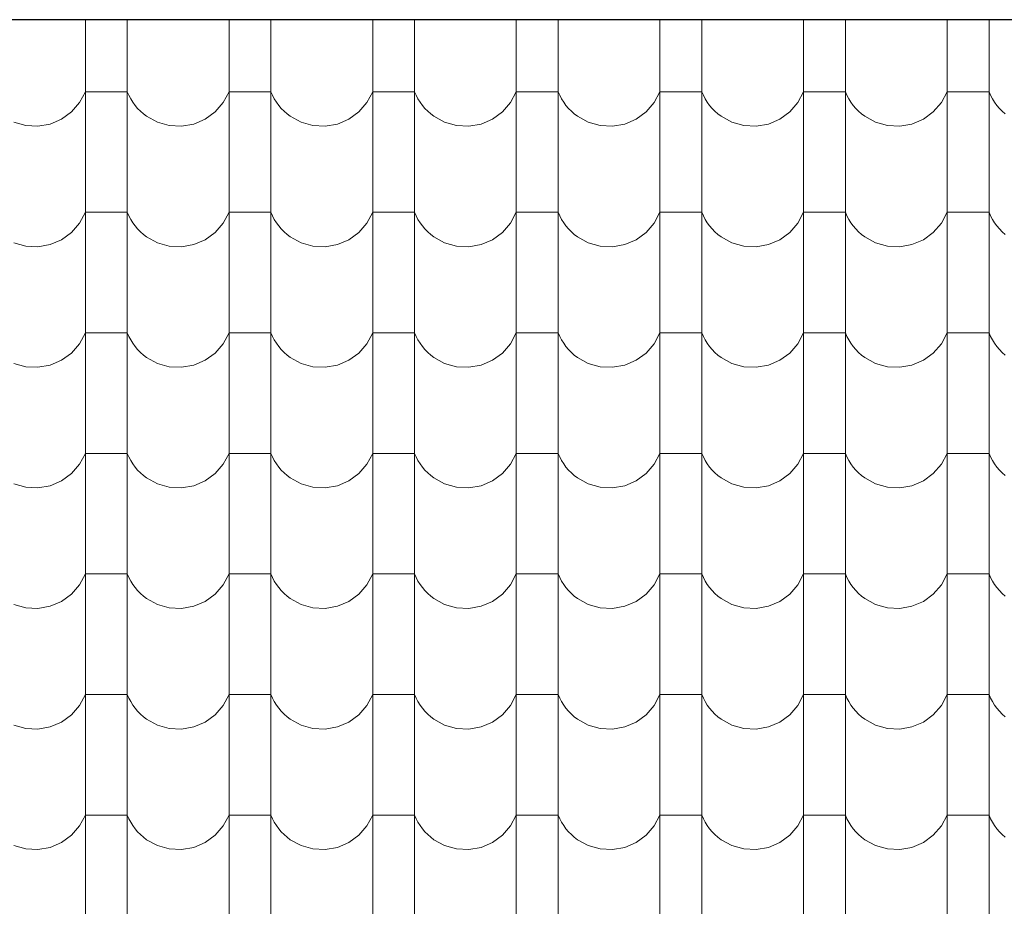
# Model space of a CAD drawing. Header units: millimetres. Extents: x -29624 to 9939, y -6894 to 6495.
# Tile 117 of 243: x -7273 to -7047, y -3385 to -3181. Entities that reach past the tile are written whole.
import ezdxf

# ---------------------------------------------------------------- set-up
doc = ezdxf.new("R2010")
doc.units = ezdxf.units.MM
doc.header["$MEASUREMENT"] = 0
doc.layers.add('810-G Ogólne', color=7, linetype='Continuous')
doc.layers.add('990-D Import IFC', color=7, linetype='Continuous')

# ---------------------------------------------------------------- blocks, each defined once
blk = doc.blocks.new('*X1822', base_point=(515069.4, 47309.9))
at = {"layer": '990-D Import IFC', "color": 251, "linetype": 'Continuous', "lineweight": 13, "true_color": 0x6a6a6a}
for p, q in [((528221.4, -15788.8), (528221.4, -15846.1)), ((528317.5, -15788.8), (528317.5, -15846.1)), ((528551.4, -15788.8), (528551.4, -15846.1)), ((528647.5, -15788.8), (528647.5, -15846.1)), ((528881.4, -15788.8), (528881.4, -15846.1)), ((528977.5, -15788.8), (528977.5, -15846.1)), ((529211.4, -15788.8), (529211.4, -15846.1)), ((529307.5, -15788.8), (529307.5, -15846.1)), ((529541.4, -15788.8), (529541.4, -15846.1)), ((529637.5, -15788.8), (529637.5, -15846.1)), ((529871.4, -15788.8), (529871.4, -15846.1)), ((529967.5, -15788.8), (529967.5, -15846.1)), ((530201.4, -15788.8), (530201.4, -15846.1)), ((530297.5, -15788.8), (530297.5, -15846.1)), ((528221.4, -15846.1), (528221.4, -16123.1)), ((528317.5, -15846.1), (528317.5, -16123.1)), ((528551.4, -15846.1), (528551.4, -16123.1)), ((528647.5, -15846.1), (528647.5, -16123.1)), ((528881.4, -15846.1), (528881.4, -16123.1)), ((528977.5, -15846.1), (528977.5, -16123.1)), ((529211.4, -15846.1), (529211.4, -16123.1)), ((529307.5, -15846.1), (529307.5, -16123.1)), ((529541.4, -15846.1), (529541.4, -16123.1)), ((529637.5, -15846.1), (529637.5, -16123.1)), ((529871.4, -15846.1), (529871.4, -16123.1)), ((529967.5, -15846.1), (529967.5, -16123.1)), ((530201.4, -15846.1), (530201.4, -16123.1)), ((530297.5, -15846.1), (530297.5, -16123.1)), ((528208.1, -15979.2), (528221.4, -15954.2)), ((528269.4, -15954.2), (528221.4, -15954.2)), ((528317.5, -15954.2), (528269.4, -15954.2)), ((528317.5, -15954.2), (528321.1, -15962.5)), ((528321.1, -15962.5), (528325.4, -15970.6)), ((528325.4, -15970.6), (528330.2, -15978.3)), ((528538.1, -15979.2), (528551.4, -15954.2)), ((528599.4, -15954.2), (528551.4, -15954.2)), ((528647.5, -15954.2), (528599.4, -15954.2)), ((528647.5, -15954.2), (528651.1, -15962.5)), ((528651.1, -15962.5), (528655.4, -15970.6)), ((528655.4, -15970.6), (528660.2, -15978.3)), ((528868.1, -15979.2), (528881.4, -15954.2)), ((528929.4, -15954.2), (528881.4, -15954.2)), ((528977.5, -15954.2), (528929.4, -15954.2)), ((528977.5, -15954.2), (528981.1, -15962.5)), ((528981.1, -15962.5), (528985.4, -15970.6)), ((528985.4, -15970.6), (528990.2, -15978.3)), ((529198.1, -15979.2), (529211.4, -15954.2)), ((529259.4, -15954.2), (529211.4, -15954.2)), ((529307.5, -15954.2), (529259.4, -15954.2)), ((529307.5, -15954.2), (529311.1, -15962.5)), ((529311.1, -15962.5), (529315.4, -15970.6)), ((529315.4, -15970.6), (529320.2, -15978.3)), ((529528.1, -15979.2), (529541.4, -15954.2)), ((529589.4, -15954.2), (529541.4, -15954.2)), ((529637.5, -15954.2), (529589.4, -15954.2)), ((529637.5, -15954.2), (529641.1, -15962.5)), ((529641.1, -15962.5), (529645.4, -15970.6)), ((529645.4, -15970.6), (529650.2, -15978.3)), ((529858.1, -15979.2), (529871.4, -15954.2)), ((529919.4, -15954.2), (529871.4, -15954.2)), ((529967.5, -15954.2), (529919.4, -15954.2)), ((529967.5, -15954.2), (529971.1, -15962.5)), ((529971.1, -15962.5), (529975.4, -15970.6)), ((529975.4, -15970.6), (529980.2, -15978.3)), ((530188.1, -15979.2), (530201.4, -15954.2)), ((530249.4, -15954.2), (530201.4, -15954.2)), ((530297.5, -15954.2), (530249.4, -15954.2)), ((530297.5, -15954.2), (530301.1, -15962.5)), ((530301.1, -15962.5), (530305.4, -15970.6)), ((530305.4, -15970.6), (530310.2, -15978.3)), ((528189.4, -16000.7), (528208.1, -15979.2)), ((528330.2, -15978.3), (528335.5, -15985.7)), ((528335.5, -15985.7), (528341.4, -15992.6)), ((528341.4, -15992.6), (528347.8, -15999.1)), ((528519.4, -16000.7), (528538.1, -15979.2)), ((528660.2, -15978.3), (528665.5, -15985.7)), ((528665.5, -15985.7), (528671.4, -15992.6)), ((528671.4, -15992.6), (528677.8, -15999.1)), ((528849.4, -16000.7), (528868.1, -15979.2)), ((528990.2, -15978.3), (528995.5, -15985.7)), ((528995.5, -15985.7), (529001.4, -15992.6)), ((529001.4, -15992.6), (529007.8, -15999.1)), ((529179.4, -16000.7), (529198.1, -15979.2)), ((529320.2, -15978.3), (529325.5, -15985.7)), ((529325.5, -15985.7), (529331.4, -15992.6)), ((529331.4, -15992.6), (529337.8, -15999.1)), ((529509.4, -16000.7), (529528.1, -15979.2)), ((529650.2, -15978.3), (529655.5, -15985.7)), ((529655.5, -15985.7), (529661.4, -15992.6)), ((529661.4, -15992.6), (529667.8, -15999.1)), ((529839.4, -16000.7), (529858.1, -15979.2)), ((529980.2, -15978.3), (529985.5, -15985.7)), ((529985.5, -15985.7), (529991.4, -15992.6)), ((529991.4, -15992.6), (529997.8, -15999.1)), ((530169.4, -16000.7), (530188.1, -15979.2)), ((530310.2, -15978.3), (530315.5, -15985.7)), ((530315.5, -15985.7), (530321.4, -15992.6)), ((530321.4, -15992.6), (530327.8, -15999.1)), ((528166.5, -16017.4), (528189.4, -16000.7)), ((528347.8, -15999.1), (528354.6, -16005.2)), ((528354.6, -16005.2), (528361.9, -16010.7)), ((528361.9, -16010.7), (528386.7, -16024.4)), ((528496.5, -16017.4), (528519.4, -16000.7)), ((528677.8, -15999.1), (528684.6, -16005.2)), ((528684.6, -16005.2), (528691.9, -16010.7)), ((528691.9, -16010.7), (528716.7, -16024.4)), ((528826.5, -16017.4), (528849.4, -16000.7)), ((529007.8, -15999.1), (529014.6, -16005.2)), ((529014.6, -16005.2), (529021.9, -16010.7)), ((529021.9, -16010.7), (529046.7, -16024.4)), ((529156.5, -16017.4), (529179.4, -16000.7)), ((529337.8, -15999.1), (529344.6, -16005.2)), ((529344.6, -16005.2), (529351.9, -16010.7)), ((529351.9, -16010.7), (529376.7, -16024.4)), ((529486.5, -16017.4), (529509.4, -16000.7)), ((529667.8, -15999.1), (529674.6, -16005.2)), ((529674.6, -16005.2), (529681.9, -16010.7)), ((529681.9, -16010.7), (529706.7, -16024.4)), ((529816.5, -16017.4), (529839.4, -16000.7)), ((529997.8, -15999.1), (530004.6, -16005.2)), ((530004.6, -16005.2), (530011.9, -16010.7)), ((530011.9, -16010.7), (530036.7, -16024.4)), ((530146.5, -16017.4), (530169.4, -16000.7)), ((530327.8, -15999.1), (530334.6, -16005.2)), ((528056.7, -16024.4), (528084.1, -16032.1)), ((528084.1, -16032.1), (528112.4, -16033.5)), ((528112.4, -16033.5), (528140.4, -16028.5)), ((528140.4, -16028.5), (528166.5, -16017.4)), ((528386.7, -16024.4), (528414.1, -16032.1)), ((528414.1, -16032.1), (528442.4, -16033.5)), ((528442.4, -16033.5), (528470.4, -16028.5)), ((528470.4, -16028.5), (528496.5, -16017.4)), ((528716.7, -16024.4), (528744.1, -16032.1)), ((528744.1, -16032.1), (528772.4, -16033.5)), ((528772.4, -16033.5), (528800.4, -16028.5)), ((528800.4, -16028.5), (528826.5, -16017.4)), ((529046.7, -16024.4), (529074.1, -16032.1)), ((529074.1, -16032.1), (529102.4, -16033.5)), ((529102.4, -16033.5), (529130.4, -16028.5)), ((529130.4, -16028.5), (529156.5, -16017.4)), ((529376.7, -16024.4), (529404.1, -16032.1)), ((529404.1, -16032.1), (529432.4, -16033.5)), ((529432.4, -16033.5), (529460.4, -16028.5)), ((529460.4, -16028.5), (529486.5, -16017.4)), ((529706.7, -16024.4), (529734.1, -16032.1)), ((529734.1, -16032.1), (529762.4, -16033.5)), ((529762.4, -16033.5), (529790.4, -16028.5)), ((529790.4, -16028.5), (529816.5, -16017.4)), ((530036.7, -16024.4), (530064.1, -16032.1)), ((530064.1, -16032.1), (530092.4, -16033.5)), ((530092.4, -16033.5), (530120.4, -16028.5)), ((530120.4, -16028.5), (530146.5, -16017.4)), ((528221.4, -16123.1), (528221.4, -16400.1)), ((528317.5, -16123.1), (528317.5, -16400.1)), ((528551.4, -16123.1), (528551.4, -16400.1)), ((528647.5, -16123.1), (528647.5, -16400.1)), ((528881.4, -16123.1), (528881.4, -16400.1)), ((528977.5, -16123.1), (528977.5, -16400.1)), ((529211.4, -16123.1), (529211.4, -16400.1)), ((529307.5, -16123.1), (529307.5, -16400.1)), ((529541.4, -16123.1), (529541.4, -16400.1)), ((529637.5, -16123.1), (529637.5, -16400.1)), ((529871.4, -16123.1), (529871.4, -16400.1)), ((529967.5, -16123.1), (529967.5, -16400.1)), ((530201.4, -16123.1), (530201.4, -16400.1)), ((530297.5, -16123.1), (530297.5, -16400.1)), ((528208.1, -16256.2), (528221.4, -16231.2)), ((528269.4, -16231.2), (528221.4, -16231.2)), ((528317.5, -16231.2), (528269.4, -16231.2)), ((528317.5, -16231.2), (528321.1, -16239.5)), ((528321.1, -16239.5), (528325.4, -16247.6)), ((528538.1, -16256.2), (528551.4, -16231.2)), ((528599.4, -16231.2), (528551.4, -16231.2)), ((528647.5, -16231.2), (528599.4, -16231.2)), ((528647.5, -16231.2), (528651.1, -16239.5)), ((528651.1, -16239.5), (528655.4, -16247.6)), ((528868.1, -16256.2), (528881.4, -16231.2)), ((528929.4, -16231.2), (528881.4, -16231.2)), ((528977.5, -16231.2), (528929.4, -16231.2)), ((528977.5, -16231.2), (528981.1, -16239.5)), ((528981.1, -16239.5), (528985.4, -16247.6)), ((529198.1, -16256.2), (529211.4, -16231.2)), ((529259.4, -16231.2), (529211.4, -16231.2)), ((529307.5, -16231.2), (529259.4, -16231.2)), ((529307.5, -16231.2), (529311.1, -16239.5)), ((529311.1, -16239.5), (529315.4, -16247.6)), ((529528.1, -16256.2), (529541.4, -16231.2)), ((529589.4, -16231.2), (529541.4, -16231.2)), ((529637.5, -16231.2), (529589.4, -16231.2)), ((529637.5, -16231.2), (529641.1, -16239.5)), ((529641.1, -16239.5), (529645.4, -16247.6)), ((529858.1, -16256.2), (529871.4, -16231.2)), ((529919.4, -16231.2), (529871.4, -16231.2)), ((529967.5, -16231.2), (529919.4, -16231.2)), ((529967.5, -16231.2), (529971.1, -16239.5)), ((529971.1, -16239.5), (529975.4, -16247.6)), ((530188.1, -16256.2), (530201.4, -16231.2)), ((530249.4, -16231.2), (530201.4, -16231.2)), ((530297.5, -16231.2), (530249.4, -16231.2)), ((530297.5, -16231.2), (530301.1, -16239.5)), ((530301.1, -16239.5), (530305.4, -16247.6)), ((528189.4, -16277.7), (528208.1, -16256.2)), ((528325.4, -16247.6), (528330.2, -16255.3)), ((528330.2, -16255.3), (528335.5, -16262.7)), ((528335.5, -16262.7), (528341.4, -16269.6)), ((528519.4, -16277.7), (528538.1, -16256.2)), ((528655.4, -16247.6), (528660.2, -16255.3)), ((528660.2, -16255.3), (528665.5, -16262.7)), ((528665.5, -16262.7), (528671.4, -16269.6)), ((528849.4, -16277.7), (528868.1, -16256.2)), ((528985.4, -16247.6), (528990.2, -16255.3)), ((528990.2, -16255.3), (528995.5, -16262.7)), ((528995.5, -16262.7), (529001.4, -16269.6)), ((529179.4, -16277.7), (529198.1, -16256.2)), ((529315.4, -16247.6), (529320.2, -16255.3)), ((529320.2, -16255.3), (529325.5, -16262.7)), ((529325.5, -16262.7), (529331.4, -16269.6)), ((529509.4, -16277.7), (529528.1, -16256.2)), ((529645.4, -16247.6), (529650.2, -16255.3)), ((529650.2, -16255.3), (529655.5, -16262.7)), ((529655.5, -16262.7), (529661.4, -16269.6)), ((529839.4, -16277.7), (529858.1, -16256.2)), ((529975.4, -16247.6), (529980.2, -16255.3)), ((529980.2, -16255.3), (529985.5, -16262.7)), ((529985.5, -16262.7), (529991.4, -16269.6)), ((530169.4, -16277.7), (530188.1, -16256.2)), ((530305.4, -16247.6), (530310.2, -16255.3)), ((530310.2, -16255.3), (530315.5, -16262.7)), ((530315.5, -16262.7), (530321.4, -16269.6)), ((528166.5, -16294.4), (528189.4, -16277.7)), ((528341.4, -16269.6), (528347.8, -16276.1)), ((528347.8, -16276.1), (528354.6, -16282.2)), ((528354.6, -16282.2), (528361.9, -16287.7)), ((528496.5, -16294.4), (528519.4, -16277.7)), ((528671.4, -16269.6), (528677.8, -16276.1)), ((528677.8, -16276.1), (528684.6, -16282.2)), ((528684.6, -16282.2), (528691.9, -16287.7)), ((528826.5, -16294.4), (528849.4, -16277.7)), ((529001.4, -16269.6), (529007.8, -16276.1)), ((529007.8, -16276.1), (529014.6, -16282.2)), ((529014.6, -16282.2), (529021.9, -16287.7)), ((529156.5, -16294.4), (529179.4, -16277.7)), ((529331.4, -16269.6), (529337.8, -16276.1)), ((529337.8, -16276.1), (529344.6, -16282.2)), ((529344.6, -16282.2), (529351.9, -16287.7)), ((529486.5, -16294.4), (529509.4, -16277.7)), ((529661.4, -16269.6), (529667.8, -16276.1)), ((529667.8, -16276.1), (529674.6, -16282.2)), ((529674.6, -16282.2), (529681.9, -16287.7)), ((529816.5, -16294.4), (529839.4, -16277.7)), ((529991.4, -16269.6), (529997.8, -16276.1)), ((529997.8, -16276.1), (530004.6, -16282.2)), ((530004.6, -16282.2), (530011.9, -16287.7)), ((530146.5, -16294.4), (530169.4, -16277.7)), ((530321.4, -16269.6), (530327.8, -16276.1)), ((530327.8, -16276.1), (530334.6, -16282.2)), ((528056.7, -16301.4), (528084.1, -16309.1)), ((528084.1, -16309.1), (528112.4, -16310.5)), ((528112.4, -16310.5), (528140.4, -16305.5)), ((528140.4, -16305.5), (528166.5, -16294.4)), ((528361.9, -16287.7), (528386.7, -16301.4)), ((528386.7, -16301.4), (528414.1, -16309.1)), ((528414.1, -16309.1), (528442.4, -16310.5)), ((528442.4, -16310.5), (528470.4, -16305.5)), ((528470.4, -16305.5), (528496.5, -16294.4)), ((528691.9, -16287.7), (528716.7, -16301.4)), ((528716.7, -16301.4), (528744.1, -16309.1)), ((528744.1, -16309.1), (528772.4, -16310.5)), ((528772.4, -16310.5), (528800.4, -16305.5)), ((528800.4, -16305.5), (528826.5, -16294.4)), ((529021.9, -16287.7), (529046.7, -16301.4)), ((529046.7, -16301.4), (529074.1, -16309.1)), ((529074.1, -16309.1), (529102.4, -16310.5)), ((529102.4, -16310.5), (529130.4, -16305.5)), ((529130.4, -16305.5), (529156.5, -16294.4)), ((529351.9, -16287.7), (529376.7, -16301.4)), ((529376.7, -16301.4), (529404.1, -16309.1)), ((529404.1, -16309.1), (529432.4, -16310.5)), ((529432.4, -16310.5), (529460.4, -16305.5)), ((529460.4, -16305.5), (529486.5, -16294.4)), ((529681.9, -16287.7), (529706.7, -16301.4)), ((529706.7, -16301.4), (529734.1, -16309.1)), ((529734.1, -16309.1), (529762.4, -16310.5)), ((529762.4, -16310.5), (529790.4, -16305.5)), ((529790.4, -16305.5), (529816.5, -16294.4)), ((530011.9, -16287.7), (530036.7, -16301.4)), ((530036.7, -16301.4), (530064.1, -16309.1)), ((530064.1, -16309.1), (530092.4, -16310.5)), ((530092.4, -16310.5), (530120.4, -16305.5)), ((530120.4, -16305.5), (530146.5, -16294.4)), ((528221.4, -16400.1), (528221.4, -16677.1)), ((528317.5, -16400.1), (528317.5, -16677.1)), ((528551.4, -16400.1), (528551.4, -16677.1)), ((528647.5, -16400.1), (528647.5, -16677.1)), ((528881.4, -16400.1), (528881.4, -16677.1)), ((528977.5, -16400.1), (528977.5, -16677.1)), ((529211.4, -16400.1), (529211.4, -16677.1)), ((529307.5, -16400.1), (529307.5, -16677.1)), ((529541.4, -16400.1), (529541.4, -16677.1)), ((529637.5, -16400.1), (529637.5, -16677.1)), ((529871.4, -16400.1), (529871.4, -16677.1)), ((529967.5, -16400.1), (529967.5, -16677.1)), ((530201.4, -16400.1), (530201.4, -16677.1)), ((530297.5, -16400.1), (530297.5, -16677.1)), ((528208.1, -16533.2), (528221.4, -16508.2)), ((528269.4, -16508.2), (528221.4, -16508.2)), ((528317.5, -16508.2), (528269.4, -16508.2)), ((528317.5, -16508.2), (528321.1, -16516.5)), ((528538.1, -16533.2), (528551.4, -16508.2)), ((528599.4, -16508.2), (528551.4, -16508.2)), ((528647.5, -16508.2), (528599.4, -16508.2)), ((528647.5, -16508.2), (528651.1, -16516.5)), ((528868.1, -16533.2), (528881.4, -16508.2)), ((528929.4, -16508.2), (528881.4, -16508.2)), ((528977.5, -16508.2), (528929.4, -16508.2)), ((528977.5, -16508.2), (528981.1, -16516.5)), ((529198.1, -16533.2), (529211.4, -16508.2)), ((529259.4, -16508.2), (529211.4, -16508.2)), ((529307.5, -16508.2), (529259.4, -16508.2)), ((529307.5, -16508.2), (529311.1, -16516.5)), ((529528.1, -16533.2), (529541.4, -16508.2)), ((529589.4, -16508.2), (529541.4, -16508.2)), ((529637.5, -16508.2), (529589.4, -16508.2)), ((529637.5, -16508.2), (529641.1, -16516.5)), ((529858.1, -16533.2), (529871.4, -16508.2)), ((529919.4, -16508.2), (529871.4, -16508.2)), ((529967.5, -16508.2), (529919.4, -16508.2)), ((529967.5, -16508.2), (529971.1, -16516.5)), ((530188.1, -16533.2), (530201.4, -16508.2)), ((530249.4, -16508.2), (530201.4, -16508.2)), ((530297.5, -16508.2), (530249.4, -16508.2)), ((530297.5, -16508.2), (530301.1, -16516.5)), ((528189.4, -16554.7), (528208.1, -16533.2)), ((528321.1, -16516.5), (528325.4, -16524.6)), ((528325.4, -16524.6), (528330.2, -16532.3)), ((528330.2, -16532.3), (528335.5, -16539.7)), ((528519.4, -16554.7), (528538.1, -16533.2)), ((528651.1, -16516.5), (528655.4, -16524.6)), ((528655.4, -16524.6), (528660.2, -16532.3)), ((528660.2, -16532.3), (528665.5, -16539.7)), ((528849.4, -16554.7), (528868.1, -16533.2)), ((528981.1, -16516.5), (528985.4, -16524.6)), ((528985.4, -16524.6), (528990.2, -16532.3)), ((528990.2, -16532.3), (528995.5, -16539.7)), ((529179.4, -16554.7), (529198.1, -16533.2)), ((529311.1, -16516.5), (529315.4, -16524.6)), ((529315.4, -16524.6), (529320.2, -16532.3)), ((529320.2, -16532.3), (529325.5, -16539.7)), ((529509.4, -16554.7), (529528.1, -16533.2)), ((529641.1, -16516.5), (529645.4, -16524.6)), ((529645.4, -16524.6), (529650.2, -16532.3)), ((529650.2, -16532.3), (529655.5, -16539.7)), ((529839.4, -16554.7), (529858.1, -16533.2)), ((529971.1, -16516.5), (529975.4, -16524.6)), ((529975.4, -16524.6), (529980.2, -16532.3)), ((529980.2, -16532.3), (529985.5, -16539.7)), ((530169.4, -16554.7), (530188.1, -16533.2)), ((530301.1, -16516.5), (530305.4, -16524.6)), ((530305.4, -16524.6), (530310.2, -16532.3)), ((530310.2, -16532.3), (530315.5, -16539.7)), ((528166.5, -16571.4), (528189.4, -16554.7)), ((528335.5, -16539.7), (528341.4, -16546.6)), ((528341.4, -16546.6), (528347.8, -16553.1)), ((528347.8, -16553.1), (528354.6, -16559.2)), ((528496.5, -16571.4), (528519.4, -16554.7)), ((528665.5, -16539.7), (528671.4, -16546.6)), ((528671.4, -16546.6), (528677.8, -16553.1)), ((528677.8, -16553.1), (528684.6, -16559.2)), ((528826.5, -16571.4), (528849.4, -16554.7)), ((528995.5, -16539.7), (529001.4, -16546.6)), ((529001.4, -16546.6), (529007.8, -16553.1)), ((529007.8, -16553.1), (529014.6, -16559.2)), ((529156.5, -16571.4), (529179.4, -16554.7)), ((529325.5, -16539.7), (529331.4, -16546.6)), ((529331.4, -16546.6), (529337.8, -16553.1)), ((529337.8, -16553.1), (529344.6, -16559.2)), ((529486.5, -16571.4), (529509.4, -16554.7)), ((529655.5, -16539.7), (529661.4, -16546.6)), ((529661.4, -16546.6), (529667.8, -16553.1)), ((529667.8, -16553.1), (529674.6, -16559.2)), ((529816.5, -16571.4), (529839.4, -16554.7)), ((529985.5, -16539.7), (529991.4, -16546.6)), ((529991.4, -16546.6), (529997.8, -16553.1)), ((529997.8, -16553.1), (530004.6, -16559.2)), ((530146.5, -16571.4), (530169.4, -16554.7)), ((530315.5, -16539.7), (530321.4, -16546.6)), ((530321.4, -16546.6), (530327.8, -16553.1)), ((530327.8, -16553.1), (530334.6, -16559.2)), ((528056.7, -16578.4), (528084.1, -16586.1)), ((528140.4, -16582.5), (528166.5, -16571.4)), ((528354.6, -16559.2), (528361.9, -16564.7)), ((528361.9, -16564.7), (528386.7, -16578.4)), ((528386.7, -16578.4), (528414.1, -16586.1)), ((528470.4, -16582.5), (528496.5, -16571.4)), ((528684.6, -16559.2), (528691.9, -16564.7)), ((528691.9, -16564.7), (528716.7, -16578.4)), ((528716.7, -16578.4), (528744.1, -16586.1)), ((528800.4, -16582.5), (528826.5, -16571.4)), ((529014.6, -16559.2), (529021.9, -16564.7)), ((529021.9, -16564.7), (529046.7, -16578.4)), ((529046.7, -16578.4), (529074.1, -16586.1)), ((529130.4, -16582.5), (529156.5, -16571.4)), ((529344.6, -16559.2), (529351.9, -16564.7)), ((529351.9, -16564.7), (529376.7, -16578.4)), ((529376.7, -16578.4), (529404.1, -16586.1)), ((529460.4, -16582.5), (529486.5, -16571.4)), ((529674.6, -16559.2), (529681.9, -16564.7)), ((529681.9, -16564.7), (529706.7, -16578.4)), ((529706.7, -16578.4), (529734.1, -16586.1)), ((529790.4, -16582.5), (529816.5, -16571.4)), ((530004.6, -16559.2), (530011.9, -16564.7)), ((530011.9, -16564.7), (530036.7, -16578.4)), ((530036.7, -16578.4), (530064.1, -16586.1)), ((530120.4, -16582.5), (530146.5, -16571.4)), ((528084.1, -16586.1), (528112.4, -16587.5)), ((528112.4, -16587.5), (528140.4, -16582.5)), ((528414.1, -16586.1), (528442.4, -16587.5)), ((528442.4, -16587.5), (528470.4, -16582.5)), ((528744.1, -16586.1), (528772.4, -16587.5)), ((528772.4, -16587.5), (528800.4, -16582.5)), ((529074.1, -16586.1), (529102.4, -16587.5)), ((529102.4, -16587.5), (529130.4, -16582.5)), ((529404.1, -16586.1), (529432.4, -16587.5)), ((529432.4, -16587.5), (529460.4, -16582.5)), ((529734.1, -16586.1), (529762.4, -16587.5)), ((529762.4, -16587.5), (529790.4, -16582.5)), ((530064.1, -16586.1), (530092.4, -16587.5)), ((530092.4, -16587.5), (530120.4, -16582.5)), ((528221.4, -16677.1), (528221.4, -16954.1)), ((528317.5, -16677.1), (528317.5, -16954.1)), ((528551.4, -16677.1), (528551.4, -16954.1)), ((528647.5, -16677.1), (528647.5, -16954.1)), ((528881.4, -16677.1), (528881.4, -16954.1)), ((528977.5, -16677.1), (528977.5, -16954.1)), ((529211.4, -16677.1), (529211.4, -16954.1)), ((529307.5, -16677.1), (529307.5, -16954.1)), ((529541.4, -16677.1), (529541.4, -16954.1)), ((529637.5, -16677.1), (529637.5, -16954.1)), ((529871.4, -16677.1), (529871.4, -16954.1)), ((529967.5, -16677.1), (529967.5, -16954.1)), ((530201.4, -16677.1), (530201.4, -16954.1)), ((530297.5, -16677.1), (530297.5, -16954.1)), ((528208.1, -16810.2), (528221.4, -16785.2)), ((528269.4, -16785.2), (528221.4, -16785.2)), ((528317.5, -16785.2), (528269.4, -16785.2)), ((528317.5, -16785.2), (528321.1, -16793.5)), ((528538.1, -16810.2), (528551.4, -16785.2)), ((528599.4, -16785.2), (528551.4, -16785.2)), ((528647.5, -16785.2), (528599.4, -16785.2)), ((528647.5, -16785.2), (528651.1, -16793.5)), ((528868.1, -16810.2), (528881.4, -16785.2)), ((528929.4, -16785.2), (528881.4, -16785.2)), ((528977.5, -16785.2), (528929.4, -16785.2)), ((528977.5, -16785.2), (528981.1, -16793.5)), ((529198.1, -16810.2), (529211.4, -16785.2)), ((529259.4, -16785.2), (529211.4, -16785.2)), ((529307.5, -16785.2), (529259.4, -16785.2)), ((529307.5, -16785.2), (529311.1, -16793.5)), ((529528.1, -16810.2), (529541.4, -16785.2)), ((529589.4, -16785.2), (529541.4, -16785.2)), ((529637.5, -16785.2), (529589.4, -16785.2)), ((529637.5, -16785.2), (529641.1, -16793.5)), ((529858.1, -16810.2), (529871.4, -16785.2)), ((529919.4, -16785.2), (529871.4, -16785.2)), ((529967.5, -16785.2), (529919.4, -16785.2)), ((529967.5, -16785.2), (529971.1, -16793.5)), ((530188.1, -16810.2), (530201.4, -16785.2)), ((530249.4, -16785.2), (530201.4, -16785.2)), ((530297.5, -16785.2), (530249.4, -16785.2)), ((530297.5, -16785.2), (530301.1, -16793.5)), ((528321.1, -16793.5), (528325.4, -16801.6)), ((528325.4, -16801.6), (528330.2, -16809.3)), ((528651.1, -16793.5), (528655.4, -16801.6)), ((528655.4, -16801.6), (528660.2, -16809.3)), ((528981.1, -16793.5), (528985.4, -16801.6)), ((528985.4, -16801.6), (528990.2, -16809.3)), ((529311.1, -16793.5), (529315.4, -16801.6)), ((529315.4, -16801.6), (529320.2, -16809.3)), ((529641.1, -16793.5), (529645.4, -16801.6)), ((529645.4, -16801.6), (529650.2, -16809.3)), ((529971.1, -16793.5), (529975.4, -16801.6)), ((529975.4, -16801.6), (529980.2, -16809.3)), ((530301.1, -16793.5), (530305.4, -16801.6)), ((530305.4, -16801.6), (530310.2, -16809.3)), ((528189.4, -16831.7), (528208.1, -16810.2)), ((528330.2, -16809.3), (528335.5, -16816.7)), ((528335.5, -16816.7), (528341.4, -16823.6)), ((528341.4, -16823.6), (528347.8, -16830.1)), ((528347.8, -16830.1), (528354.6, -16836.2)), ((528519.4, -16831.7), (528538.1, -16810.2)), ((528660.2, -16809.3), (528665.5, -16816.7)), ((528665.5, -16816.7), (528671.4, -16823.6)), ((528671.4, -16823.6), (528677.8, -16830.1)), ((528677.8, -16830.1), (528684.6, -16836.2)), ((528849.4, -16831.7), (528868.1, -16810.2)), ((528990.2, -16809.3), (528995.5, -16816.7)), ((528995.5, -16816.7), (529001.4, -16823.6)), ((529001.4, -16823.6), (529007.8, -16830.1)), ((529007.8, -16830.1), (529014.6, -16836.2)), ((529179.4, -16831.7), (529198.1, -16810.2)), ((529320.2, -16809.3), (529325.5, -16816.7)), ((529325.5, -16816.7), (529331.4, -16823.6)), ((529331.4, -16823.6), (529337.8, -16830.1)), ((529337.8, -16830.1), (529344.6, -16836.2)), ((529509.4, -16831.7), (529528.1, -16810.2)), ((529650.2, -16809.3), (529655.5, -16816.7)), ((529655.5, -16816.7), (529661.4, -16823.6)), ((529661.4, -16823.6), (529667.8, -16830.1)), ((529667.8, -16830.1), (529674.6, -16836.2)), ((529839.4, -16831.7), (529858.1, -16810.2)), ((529980.2, -16809.3), (529985.5, -16816.7)), ((529985.5, -16816.7), (529991.4, -16823.6)), ((529991.4, -16823.6), (529997.8, -16830.1)), ((529997.8, -16830.1), (530004.6, -16836.2)), ((530169.4, -16831.7), (530188.1, -16810.2)), ((530310.2, -16809.3), (530315.5, -16816.7)), ((530315.5, -16816.7), (530321.4, -16823.6)), ((530321.4, -16823.6), (530327.8, -16830.1)), ((530327.8, -16830.1), (530334.6, -16836.2)), ((528140.4, -16859.5), (528166.5, -16848.4)), ((528166.5, -16848.4), (528189.4, -16831.7)), ((528354.6, -16836.2), (528361.9, -16841.7)), ((528361.9, -16841.7), (528386.7, -16855.4)), ((528470.4, -16859.5), (528496.5, -16848.4)), ((528496.5, -16848.4), (528519.4, -16831.7)), ((528684.6, -16836.2), (528691.9, -16841.7)), ((528691.9, -16841.7), (528716.7, -16855.4)), ((528800.4, -16859.5), (528826.5, -16848.4)), ((528826.5, -16848.4), (528849.4, -16831.7)), ((529014.6, -16836.2), (529021.9, -16841.7)), ((529021.9, -16841.7), (529046.7, -16855.4)), ((529130.4, -16859.5), (529156.5, -16848.4)), ((529156.5, -16848.4), (529179.4, -16831.7)), ((529344.6, -16836.2), (529351.9, -16841.7)), ((529351.9, -16841.7), (529376.7, -16855.4)), ((529460.4, -16859.5), (529486.5, -16848.4)), ((529486.5, -16848.4), (529509.4, -16831.7)), ((529674.6, -16836.2), (529681.9, -16841.7)), ((529681.9, -16841.7), (529706.7, -16855.4)), ((529790.4, -16859.5), (529816.5, -16848.4)), ((529816.5, -16848.4), (529839.4, -16831.7)), ((530004.6, -16836.2), (530011.9, -16841.7)), ((530011.9, -16841.7), (530036.7, -16855.4)), ((530120.4, -16859.5), (530146.5, -16848.4)), ((530146.5, -16848.4), (530169.4, -16831.7)), ((528056.7, -16855.4), (528084.1, -16863.1)), ((528084.1, -16863.1), (528112.4, -16864.5)), ((528112.4, -16864.5), (528140.4, -16859.5)), ((528386.7, -16855.4), (528414.1, -16863.1)), ((528414.1, -16863.1), (528442.4, -16864.5)), ((528442.4, -16864.5), (528470.4, -16859.5)), ((528716.7, -16855.4), (528744.1, -16863.1)), ((528744.1, -16863.1), (528772.4, -16864.5)), ((528772.4, -16864.5), (528800.4, -16859.5)), ((529046.7, -16855.4), (529074.1, -16863.1)), ((529074.1, -16863.1), (529102.4, -16864.5)), ((529102.4, -16864.5), (529130.4, -16859.5)), ((529376.7, -16855.4), (529404.1, -16863.1)), ((529404.1, -16863.1), (529432.4, -16864.5)), ((529432.4, -16864.5), (529460.4, -16859.5)), ((529706.7, -16855.4), (529734.1, -16863.1)), ((529734.1, -16863.1), (529762.4, -16864.5)), ((529762.4, -16864.5), (529790.4, -16859.5)), ((530036.7, -16855.4), (530064.1, -16863.1)), ((530064.1, -16863.1), (530092.4, -16864.5)), ((530092.4, -16864.5), (530120.4, -16859.5)), ((528221.4, -16954.1), (528221.4, -17231.1)), ((528317.5, -16954.1), (528317.5, -17231.1)), ((528551.4, -16954.1), (528551.4, -17231.1)), ((528647.5, -16954.1), (528647.5, -17231.1)), ((528881.4, -16954.1), (528881.4, -17231.1)), ((528977.5, -16954.1), (528977.5, -17231.1)), ((529211.4, -16954.1), (529211.4, -17231.1)), ((529307.5, -16954.1), (529307.5, -17231.1)), ((529541.4, -16954.1), (529541.4, -17231.1)), ((529637.5, -16954.1), (529637.5, -17231.1)), ((529871.4, -16954.1), (529871.4, -17231.1)), ((529967.5, -16954.1), (529967.5, -17231.1)), ((530201.4, -16954.1), (530201.4, -17231.1)), ((530297.5, -16954.1), (530297.5, -17231.1)), ((528208.1, -17087.2), (528221.4, -17062.2)), ((528269.4, -17062.2), (528221.4, -17062.2)), ((528317.5, -17062.2), (528269.4, -17062.2)), ((528317.5, -17062.2), (528321.1, -17070.5)), ((528321.1, -17070.5), (528325.4, -17078.6)), ((528325.4, -17078.6), (528330.2, -17086.3)), ((528538.1, -17087.2), (528551.4, -17062.2)), ((528599.4, -17062.2), (528551.4, -17062.2)), ((528647.5, -17062.2), (528599.4, -17062.2)), ((528647.5, -17062.2), (528651.1, -17070.5)), ((528651.1, -17070.5), (528655.4, -17078.6)), ((528655.4, -17078.6), (528660.2, -17086.3)), ((528868.1, -17087.2), (528881.4, -17062.2)), ((528929.4, -17062.2), (528881.4, -17062.2)), ((528977.5, -17062.2), (528929.4, -17062.2)), ((528977.5, -17062.2), (528981.1, -17070.5)), ((528981.1, -17070.5), (528985.4, -17078.6)), ((528985.4, -17078.6), (528990.2, -17086.3)), ((529198.1, -17087.2), (529211.4, -17062.2)), ((529259.4, -17062.2), (529211.4, -17062.2)), ((529307.5, -17062.2), (529259.4, -17062.2)), ((529307.5, -17062.2), (529311.1, -17070.5)), ((529311.1, -17070.5), (529315.4, -17078.6)), ((529315.4, -17078.6), (529320.2, -17086.3)), ((529528.1, -17087.2), (529541.4, -17062.2)), ((529589.4, -17062.2), (529541.4, -17062.2)), ((529637.5, -17062.2), (529589.4, -17062.2)), ((529637.5, -17062.2), (529641.1, -17070.5)), ((529641.1, -17070.5), (529645.4, -17078.6)), ((529645.4, -17078.6), (529650.2, -17086.3)), ((529858.1, -17087.2), (529871.4, -17062.2)), ((529919.4, -17062.2), (529871.4, -17062.2)), ((529967.5, -17062.2), (529919.4, -17062.2)), ((529967.5, -17062.2), (529971.1, -17070.5)), ((529971.1, -17070.5), (529975.4, -17078.6)), ((529975.4, -17078.6), (529980.2, -17086.3)), ((530188.1, -17087.2), (530201.4, -17062.2)), ((530249.4, -17062.2), (530201.4, -17062.2)), ((530297.5, -17062.2), (530249.4, -17062.2)), ((530297.5, -17062.2), (530301.1, -17070.5)), ((530301.1, -17070.5), (530305.4, -17078.6)), ((530305.4, -17078.6), (530310.2, -17086.3)), ((528189.4, -17108.7), (528208.1, -17087.2)), ((528330.2, -17086.3), (528335.5, -17093.7)), ((528335.5, -17093.7), (528341.4, -17100.6)), ((528341.4, -17100.6), (528347.8, -17107.1)), ((528519.4, -17108.7), (528538.1, -17087.2)), ((528660.2, -17086.3), (528665.5, -17093.7)), ((528665.5, -17093.7), (528671.4, -17100.6)), ((528671.4, -17100.6), (528677.8, -17107.1)), ((528849.4, -17108.7), (528868.1, -17087.2)), ((528990.2, -17086.3), (528995.5, -17093.7)), ((528995.5, -17093.7), (529001.4, -17100.6)), ((529001.4, -17100.6), (529007.8, -17107.1)), ((529179.4, -17108.7), (529198.1, -17087.2)), ((529320.2, -17086.3), (529325.5, -17093.7)), ((529325.5, -17093.7), (529331.4, -17100.6)), ((529331.4, -17100.6), (529337.8, -17107.1)), ((529509.4, -17108.7), (529528.1, -17087.2)), ((529650.2, -17086.3), (529655.5, -17093.7)), ((529655.5, -17093.7), (529661.4, -17100.6)), ((529661.4, -17100.6), (529667.8, -17107.1)), ((529839.4, -17108.7), (529858.1, -17087.2)), ((529980.2, -17086.3), (529985.5, -17093.7)), ((529985.5, -17093.7), (529991.4, -17100.6)), ((529991.4, -17100.6), (529997.8, -17107.1)), ((530169.4, -17108.7), (530188.1, -17087.2)), ((530310.2, -17086.3), (530315.5, -17093.7)), ((530315.5, -17093.7), (530321.4, -17100.6)), ((530321.4, -17100.6), (530327.8, -17107.1)), ((528166.5, -17125.4), (528189.4, -17108.7)), ((528347.8, -17107.1), (528354.6, -17113.2)), ((528354.6, -17113.2), (528361.9, -17118.7)), ((528361.9, -17118.7), (528386.7, -17132.4)), ((528496.5, -17125.4), (528519.4, -17108.7)), ((528677.8, -17107.1), (528684.6, -17113.2)), ((528684.6, -17113.2), (528691.9, -17118.7)), ((528691.9, -17118.7), (528716.7, -17132.4)), ((528826.5, -17125.4), (528849.4, -17108.7)), ((529007.8, -17107.1), (529014.6, -17113.2)), ((529014.6, -17113.2), (529021.9, -17118.7)), ((529021.9, -17118.7), (529046.7, -17132.4)), ((529156.5, -17125.4), (529179.4, -17108.7)), ((529337.8, -17107.1), (529344.6, -17113.2)), ((529344.6, -17113.2), (529351.9, -17118.7)), ((529351.9, -17118.7), (529376.7, -17132.4)), ((529486.5, -17125.4), (529509.4, -17108.7)), ((529667.8, -17107.1), (529674.6, -17113.2)), ((529674.6, -17113.2), (529681.9, -17118.7)), ((529681.9, -17118.7), (529706.7, -17132.4)), ((529816.5, -17125.4), (529839.4, -17108.7)), ((529997.8, -17107.1), (530004.6, -17113.2)), ((530004.6, -17113.2), (530011.9, -17118.7)), ((530011.9, -17118.7), (530036.7, -17132.4)), ((530146.5, -17125.4), (530169.4, -17108.7)), ((530327.8, -17107.1), (530334.6, -17113.2)), ((528056.7, -17132.4), (528084.1, -17140.1)), ((528084.1, -17140.1), (528112.4, -17141.5)), ((528112.4, -17141.5), (528140.4, -17136.5)), ((528140.4, -17136.5), (528166.5, -17125.4)), ((528386.7, -17132.4), (528414.1, -17140.1)), ((528414.1, -17140.1), (528442.4, -17141.5)), ((528442.4, -17141.5), (528470.4, -17136.5)), ((528470.4, -17136.5), (528496.5, -17125.4)), ((528716.7, -17132.4), (528744.1, -17140.1)), ((528744.1, -17140.1), (528772.4, -17141.5)), ((528772.4, -17141.5), (528800.4, -17136.5)), ((528800.4, -17136.5), (528826.5, -17125.4)), ((529046.7, -17132.4), (529074.1, -17140.1)), ((529074.1, -17140.1), (529102.4, -17141.5)), ((529102.4, -17141.5), (529130.4, -17136.5)), ((529130.4, -17136.5), (529156.5, -17125.4)), ((529376.7, -17132.4), (529404.1, -17140.1)), ((529404.1, -17140.1), (529432.4, -17141.5)), ((529432.4, -17141.5), (529460.4, -17136.5)), ((529460.4, -17136.5), (529486.5, -17125.4)), ((529706.7, -17132.4), (529734.1, -17140.1)), ((529734.1, -17140.1), (529762.4, -17141.5)), ((529762.4, -17141.5), (529790.4, -17136.5)), ((529790.4, -17136.5), (529816.5, -17125.4)), ((530036.7, -17132.4), (530064.1, -17140.1)), ((530064.1, -17140.1), (530092.4, -17141.5)), ((530092.4, -17141.5), (530120.4, -17136.5)), ((530120.4, -17136.5), (530146.5, -17125.4)), ((528221.4, -17231.1), (528221.4, -17508.1)), ((528317.5, -17231.1), (528317.5, -17508.1)), ((528551.4, -17231.1), (528551.4, -17508.1)), ((528647.5, -17231.1), (528647.5, -17508.1)), ((528881.4, -17231.1), (528881.4, -17508.1)), ((528977.5, -17231.1), (528977.5, -17508.1)), ((529211.4, -17231.1), (529211.4, -17508.1)), ((529307.5, -17231.1), (529307.5, -17508.1)), ((529541.4, -17231.1), (529541.4, -17508.1)), ((529637.5, -17231.1), (529637.5, -17508.1)), ((529871.4, -17231.1), (529871.4, -17508.1)), ((529967.5, -17231.1), (529967.5, -17508.1)), ((530201.4, -17231.1), (530201.4, -17508.1)), ((530297.5, -17231.1), (530297.5, -17508.1)), ((528208.1, -17364.2), (528221.4, -17339.2)), ((528269.4, -17339.2), (528221.4, -17339.2)), ((528317.5, -17339.2), (528269.4, -17339.2)), ((528317.5, -17339.2), (528321.1, -17347.5)), ((528321.1, -17347.5), (528325.4, -17355.6)), ((528538.1, -17364.2), (528551.4, -17339.2)), ((528599.4, -17339.2), (528551.4, -17339.2)), ((528647.5, -17339.2), (528599.4, -17339.2)), ((528647.5, -17339.2), (528651.1, -17347.5)), ((528651.1, -17347.5), (528655.4, -17355.6)), ((528868.1, -17364.2), (528881.4, -17339.2)), ((528929.4, -17339.2), (528881.4, -17339.2)), ((528977.5, -17339.2), (528929.4, -17339.2)), ((528977.5, -17339.2), (528981.1, -17347.5)), ((528981.1, -17347.5), (528985.4, -17355.6)), ((529198.1, -17364.2), (529211.4, -17339.2)), ((529259.4, -17339.2), (529211.4, -17339.2)), ((529307.5, -17339.2), (529259.4, -17339.2)), ((529307.5, -17339.2), (529311.1, -17347.5)), ((529311.1, -17347.5), (529315.4, -17355.6)), ((529528.1, -17364.2), (529541.4, -17339.2)), ((529589.4, -17339.2), (529541.4, -17339.2)), ((529637.5, -17339.2), (529589.4, -17339.2)), ((529637.5, -17339.2), (529641.1, -17347.5)), ((529641.1, -17347.5), (529645.4, -17355.6)), ((529858.1, -17364.2), (529871.4, -17339.2)), ((529919.4, -17339.2), (529871.4, -17339.2)), ((529967.5, -17339.2), (529919.4, -17339.2)), ((529967.5, -17339.2), (529971.1, -17347.5)), ((529971.1, -17347.5), (529975.4, -17355.6)), ((530188.1, -17364.2), (530201.4, -17339.2)), ((530249.4, -17339.2), (530201.4, -17339.2)), ((530297.5, -17339.2), (530249.4, -17339.2)), ((530297.5, -17339.2), (530301.1, -17347.5)), ((530301.1, -17347.5), (530305.4, -17355.6)), ((528189.4, -17385.7), (528208.1, -17364.2)), ((528325.4, -17355.6), (528330.2, -17363.3)), ((528330.2, -17363.3), (528335.5, -17370.7)), ((528335.5, -17370.7), (528341.4, -17377.6)), ((528519.4, -17385.7), (528538.1, -17364.2)), ((528655.4, -17355.6), (528660.2, -17363.3)), ((528660.2, -17363.3), (528665.5, -17370.7)), ((528665.5, -17370.7), (528671.4, -17377.6)), ((528849.4, -17385.7), (528868.1, -17364.2)), ((528985.4, -17355.6), (528990.2, -17363.3)), ((528990.2, -17363.3), (528995.5, -17370.7)), ((528995.5, -17370.7), (529001.4, -17377.6)), ((529179.4, -17385.7), (529198.1, -17364.2)), ((529315.4, -17355.6), (529320.2, -17363.3)), ((529320.2, -17363.3), (529325.5, -17370.7)), ((529325.5, -17370.7), (529331.4, -17377.6)), ((529509.4, -17385.7), (529528.1, -17364.2)), ((529645.4, -17355.6), (529650.2, -17363.3)), ((529650.2, -17363.3), (529655.5, -17370.7)), ((529655.5, -17370.7), (529661.4, -17377.6)), ((529839.4, -17385.7), (529858.1, -17364.2)), ((529975.4, -17355.6), (529980.2, -17363.3)), ((529980.2, -17363.3), (529985.5, -17370.7)), ((529985.5, -17370.7), (529991.4, -17377.6)), ((530169.4, -17385.7), (530188.1, -17364.2)), ((530305.4, -17355.6), (530310.2, -17363.3)), ((530310.2, -17363.3), (530315.5, -17370.7)), ((530315.5, -17370.7), (530321.4, -17377.6)), ((528166.5, -17402.4), (528189.4, -17385.7)), ((528341.4, -17377.6), (528347.8, -17384.1)), ((528347.8, -17384.1), (528354.6, -17390.2)), ((528354.6, -17390.2), (528361.9, -17395.7)), ((528361.9, -17395.7), (528386.7, -17409.4)), ((528496.5, -17402.4), (528519.4, -17385.7)), ((528671.4, -17377.6), (528677.8, -17384.1)), ((528677.8, -17384.1), (528684.6, -17390.2)), ((528684.6, -17390.2), (528691.9, -17395.7)), ((528691.9, -17395.7), (528716.7, -17409.4)), ((528826.5, -17402.4), (528849.4, -17385.7)), ((529001.4, -17377.6), (529007.8, -17384.1)), ((529007.8, -17384.1), (529014.6, -17390.2)), ((529014.6, -17390.2), (529021.9, -17395.7)), ((529021.9, -17395.7), (529046.7, -17409.4)), ((529156.5, -17402.4), (529179.4, -17385.7)), ((529331.4, -17377.6), (529337.8, -17384.1)), ((529337.8, -17384.1), (529344.6, -17390.2)), ((529344.6, -17390.2), (529351.9, -17395.7)), ((529351.9, -17395.7), (529376.7, -17409.4)), ((529486.5, -17402.4), (529509.4, -17385.7)), ((529661.4, -17377.6), (529667.8, -17384.1)), ((529667.8, -17384.1), (529674.6, -17390.2)), ((529674.6, -17390.2), (529681.9, -17395.7)), ((529681.9, -17395.7), (529706.7, -17409.4)), ((529816.5, -17402.4), (529839.4, -17385.7)), ((529991.4, -17377.6), (529997.8, -17384.1)), ((529997.8, -17384.1), (530004.6, -17390.2)), ((530004.6, -17390.2), (530011.9, -17395.7)), ((530011.9, -17395.7), (530036.7, -17409.4)), ((530146.5, -17402.4), (530169.4, -17385.7)), ((530321.4, -17377.6), (530327.8, -17384.1)), ((530327.8, -17384.1), (530334.6, -17390.2)), ((528056.7, -17409.4), (528084.1, -17417.1)), ((528084.1, -17417.1), (528112.4, -17418.5)), ((528112.4, -17418.5), (528140.4, -17413.5)), ((528140.4, -17413.5), (528166.5, -17402.4)), ((528386.7, -17409.4), (528414.1, -17417.1)), ((528414.1, -17417.1), (528442.4, -17418.5)), ((528442.4, -17418.5), (528470.4, -17413.5)), ((528470.4, -17413.5), (528496.5, -17402.4)), ((528716.7, -17409.4), (528744.1, -17417.1)), ((528744.1, -17417.1), (528772.4, -17418.5)), ((528772.4, -17418.5), (528800.4, -17413.5)), ((528800.4, -17413.5), (528826.5, -17402.4)), ((529046.7, -17409.4), (529074.1, -17417.1)), ((529074.1, -17417.1), (529102.4, -17418.5)), ((529102.4, -17418.5), (529130.4, -17413.5)), ((529130.4, -17413.5), (529156.5, -17402.4)), ((529376.7, -17409.4), (529404.1, -17417.1)), ((529404.1, -17417.1), (529432.4, -17418.5)), ((529432.4, -17418.5), (529460.4, -17413.5)), ((529460.4, -17413.5), (529486.5, -17402.4)), ((529706.7, -17409.4), (529734.1, -17417.1)), ((529734.1, -17417.1), (529762.4, -17418.5)), ((529762.4, -17418.5), (529790.4, -17413.5)), ((529790.4, -17413.5), (529816.5, -17402.4)), ((530036.7, -17409.4), (530064.1, -17417.1)), ((530064.1, -17417.1), (530092.4, -17418.5)), ((530092.4, -17418.5), (530120.4, -17413.5)), ((530120.4, -17413.5), (530146.5, -17402.4)), ((528221.4, -17508.1), (528221.4, -17785.1)), ((528317.5, -17508.1), (528317.5, -17785.1)), ((528551.4, -17508.1), (528551.4, -17785.1)), ((528647.5, -17508.1), (528647.5, -17785.1)), ((528881.4, -17508.1), (528881.4, -17785.1)), ((528977.5, -17508.1), (528977.5, -17785.1)), ((529211.4, -17508.1), (529211.4, -17785.1)), ((529307.5, -17508.1), (529307.5, -17785.1)), ((529541.4, -17508.1), (529541.4, -17785.1)), ((529637.5, -17508.1), (529637.5, -17785.1)), ((529871.4, -17508.1), (529871.4, -17785.1)), ((529967.5, -17508.1), (529967.5, -17785.1)), ((530201.4, -17508.1), (530201.4, -17785.1)), ((530297.5, -17508.1), (530297.5, -17785.1)), ((528208.1, -17641.2), (528221.4, -17616.2)), ((528269.4, -17616.2), (528221.4, -17616.2)), ((528317.5, -17616.2), (528269.4, -17616.2)), ((528317.5, -17616.2), (528321.1, -17624.5)), ((528538.1, -17641.2), (528551.4, -17616.2)), ((528599.4, -17616.2), (528551.4, -17616.2)), ((528647.5, -17616.2), (528599.4, -17616.2)), ((528647.5, -17616.2), (528651.1, -17624.5)), ((528868.1, -17641.2), (528881.4, -17616.2)), ((528929.4, -17616.2), (528881.4, -17616.2)), ((528977.5, -17616.2), (528929.4, -17616.2)), ((528977.5, -17616.2), (528981.1, -17624.5)), ((529198.1, -17641.2), (529211.4, -17616.2)), ((529259.4, -17616.2), (529211.4, -17616.2)), ((529307.5, -17616.2), (529259.4, -17616.2)), ((529307.5, -17616.2), (529311.1, -17624.5)), ((529528.1, -17641.2), (529541.4, -17616.2)), ((529589.4, -17616.2), (529541.4, -17616.2)), ((529637.5, -17616.2), (529589.4, -17616.2)), ((529637.5, -17616.2), (529641.1, -17624.5)), ((529858.1, -17641.2), (529871.4, -17616.2)), ((529919.4, -17616.2), (529871.4, -17616.2)), ((529967.5, -17616.2), (529919.4, -17616.2)), ((529967.5, -17616.2), (529971.1, -17624.5)), ((530188.1, -17641.2), (530201.4, -17616.2)), ((530249.4, -17616.2), (530201.4, -17616.2)), ((530297.5, -17616.2), (530249.4, -17616.2)), ((530297.5, -17616.2), (530301.1, -17624.5)), ((528189.4, -17662.7), (528208.1, -17641.2)), ((528321.1, -17624.5), (528325.4, -17632.6)), ((528325.4, -17632.6), (528330.2, -17640.3)), ((528330.2, -17640.3), (528335.5, -17647.7)), ((528519.4, -17662.7), (528538.1, -17641.2)), ((528651.1, -17624.5), (528655.4, -17632.6)), ((528655.4, -17632.6), (528660.2, -17640.3)), ((528660.2, -17640.3), (528665.5, -17647.7)), ((528849.4, -17662.7), (528868.1, -17641.2)), ((528981.1, -17624.5), (528985.4, -17632.6)), ((528985.4, -17632.6), (528990.2, -17640.3)), ((528990.2, -17640.3), (528995.5, -17647.7)), ((529179.4, -17662.7), (529198.1, -17641.2)), ((529311.1, -17624.5), (529315.4, -17632.6)), ((529315.4, -17632.6), (529320.2, -17640.3)), ((529320.2, -17640.3), (529325.5, -17647.7)), ((529509.4, -17662.7), (529528.1, -17641.2)), ((529641.1, -17624.5), (529645.4, -17632.6)), ((529645.4, -17632.6), (529650.2, -17640.3)), ((529650.2, -17640.3), (529655.5, -17647.7)), ((529839.4, -17662.7), (529858.1, -17641.2)), ((529971.1, -17624.5), (529975.4, -17632.6)), ((529975.4, -17632.6), (529980.2, -17640.3)), ((529980.2, -17640.3), (529985.5, -17647.7)), ((530169.4, -17662.7), (530188.1, -17641.2)), ((530301.1, -17624.5), (530305.4, -17632.6)), ((530305.4, -17632.6), (530310.2, -17640.3)), ((530310.2, -17640.3), (530315.5, -17647.7)), ((528166.5, -17679.4), (528189.4, -17662.7)), ((528335.5, -17647.7), (528341.4, -17654.6)), ((528341.4, -17654.6), (528347.8, -17661.1)), ((528347.8, -17661.1), (528354.6, -17667.2)), ((528354.6, -17667.2), (528361.9, -17672.7)), ((528496.5, -17679.4), (528519.4, -17662.7)), ((528665.5, -17647.7), (528671.4, -17654.6)), ((528671.4, -17654.6), (528677.8, -17661.1)), ((528677.8, -17661.1), (528684.6, -17667.2)), ((528684.6, -17667.2), (528691.9, -17672.7)), ((528826.5, -17679.4), (528849.4, -17662.7)), ((528995.5, -17647.7), (529001.4, -17654.6)), ((529001.4, -17654.6), (529007.8, -17661.1)), ((529007.8, -17661.1), (529014.6, -17667.2)), ((529014.6, -17667.2), (529021.9, -17672.7)), ((529156.5, -17679.4), (529179.4, -17662.7)), ((529325.5, -17647.7), (529331.4, -17654.6)), ((529331.4, -17654.6), (529337.8, -17661.1)), ((529337.8, -17661.1), (529344.6, -17667.2)), ((529344.6, -17667.2), (529351.9, -17672.7)), ((529486.5, -17679.4), (529509.4, -17662.7)), ((529655.5, -17647.7), (529661.4, -17654.6)), ((529661.4, -17654.6), (529667.8, -17661.1)), ((529667.8, -17661.1), (529674.6, -17667.2)), ((529674.6, -17667.2), (529681.9, -17672.7)), ((529816.5, -17679.4), (529839.4, -17662.7)), ((529985.5, -17647.7), (529991.4, -17654.6)), ((529991.4, -17654.6), (529997.8, -17661.1)), ((529997.8, -17661.1), (530004.6, -17667.2)), ((530004.6, -17667.2), (530011.9, -17672.7)), ((530146.5, -17679.4), (530169.4, -17662.7)), ((530315.5, -17647.7), (530321.4, -17654.6)), ((530321.4, -17654.6), (530327.8, -17661.1)), ((530327.8, -17661.1), (530334.6, -17667.2)), ((528056.7, -17686.4), (528084.1, -17694.1)), ((528140.4, -17690.5), (528166.5, -17679.4)), ((528361.9, -17672.7), (528386.7, -17686.4)), ((528386.7, -17686.4), (528414.1, -17694.1)), ((528470.4, -17690.5), (528496.5, -17679.4)), ((528691.9, -17672.7), (528716.7, -17686.4)), ((528716.7, -17686.4), (528744.1, -17694.1)), ((528800.4, -17690.5), (528826.5, -17679.4)), ((529021.9, -17672.7), (529046.7, -17686.4)), ((529046.7, -17686.4), (529074.1, -17694.1)), ((529130.4, -17690.5), (529156.5, -17679.4)), ((529351.9, -17672.7), (529376.7, -17686.4)), ((529376.7, -17686.4), (529404.1, -17694.1)), ((529460.4, -17690.5), (529486.5, -17679.4)), ((529681.9, -17672.7), (529706.7, -17686.4)), ((529706.7, -17686.4), (529734.1, -17694.1)), ((529790.4, -17690.5), (529816.5, -17679.4)), ((530011.9, -17672.7), (530036.7, -17686.4)), ((530036.7, -17686.4), (530064.1, -17694.1)), ((530120.4, -17690.5), (530146.5, -17679.4)), ((528084.1, -17694.1), (528112.4, -17695.5)), ((528112.4, -17695.5), (528140.4, -17690.5)), ((528414.1, -17694.1), (528442.4, -17695.5)), ((528442.4, -17695.5), (528470.4, -17690.5)), ((528744.1, -17694.1), (528772.4, -17695.5)), ((528772.4, -17695.5), (528800.4, -17690.5)), ((529074.1, -17694.1), (529102.4, -17695.5)), ((529102.4, -17695.5), (529130.4, -17690.5)), ((529404.1, -17694.1), (529432.4, -17695.5)), ((529432.4, -17695.5), (529460.4, -17690.5)), ((529734.1, -17694.1), (529762.4, -17695.5)), ((529762.4, -17695.5), (529790.4, -17690.5)), ((530064.1, -17694.1), (530092.4, -17695.5)), ((530092.4, -17695.5), (530120.4, -17690.5)), ((528221.4, -17785.1), (528221.4, -18062.1)), ((528317.5, -17785.1), (528317.5, -18062.1)), ((528551.4, -17785.1), (528551.4, -18062.1)), ((528647.5, -17785.1), (528647.5, -18062.1)), ((528881.4, -17785.1), (528881.4, -18062.1)), ((528977.5, -17785.1), (528977.5, -18062.1)), ((529211.4, -17785.1), (529211.4, -18062.1)), ((529307.5, -17785.1), (529307.5, -18062.1)), ((529541.4, -17785.1), (529541.4, -18062.1)), ((529637.5, -17785.1), (529637.5, -18062.1)), ((529871.4, -17785.1), (529871.4, -18062.1)), ((529967.5, -17785.1), (529967.5, -18062.1)), ((530201.4, -17785.1), (530201.4, -18062.1)), ((530297.5, -17785.1), (530297.5, -18062.1))]:
    blk.add_line(p, q, dxfattribs=at)
blk = doc.blocks.new('Wypełnienie_6_3', base_point=(515069.4, 47309.9))
at = {"layer": '990-D Import IFC', "color": 251, "linetype": 'Continuous', "lineweight": 13, "true_color": 0x6a6a6a}
blk.add_blockref('*X1822', (515069.4, 47309.9), dxfattribs=at)

msp = doc.modelspace()

# ---------------------------------------------------------------- linework, layer by layer
at = {"layer": '810-G Ogólne', "color": 7, "linetype": 'Continuous', "lineweight": 25}
msp.add_line((-5165.309, -3181.299), (-7681.9, -3181.299), dxfattribs=at)
at = {"layer": '990-D Import IFC', "color": 7, "linetype": 'Continuous', "lineweight": 13}
msp.add_lwpolyline([(-7681.9, -3181.299), (-8256.9, -3576.299), (-4244.9, -3576.299), (-4788.9, -3181.299), (-4849.196, -3225.08), (-4848.264, -3181.299), (-5109.365, -3181.299), (-5109.365, -3221.126), (-5165.309, -3221.126), (-5165.309, -3181.299)], close=True, dxfattribs=at)

# ---------------------------------------------------------------- block references
at = {"layer": '990-D Import IFC', "color": 251, "linetype": 'Continuous', "lineweight": 13, "true_color": 0x6a6a6a, "xscale": 0.1, "yscale": 0.1, "zscale": 0.1}
msp.add_blockref('Wypełnienie_6_3', (-8573.008, 3128.573), dxfattribs=at)

doc.saveas('drawing.dxf')
